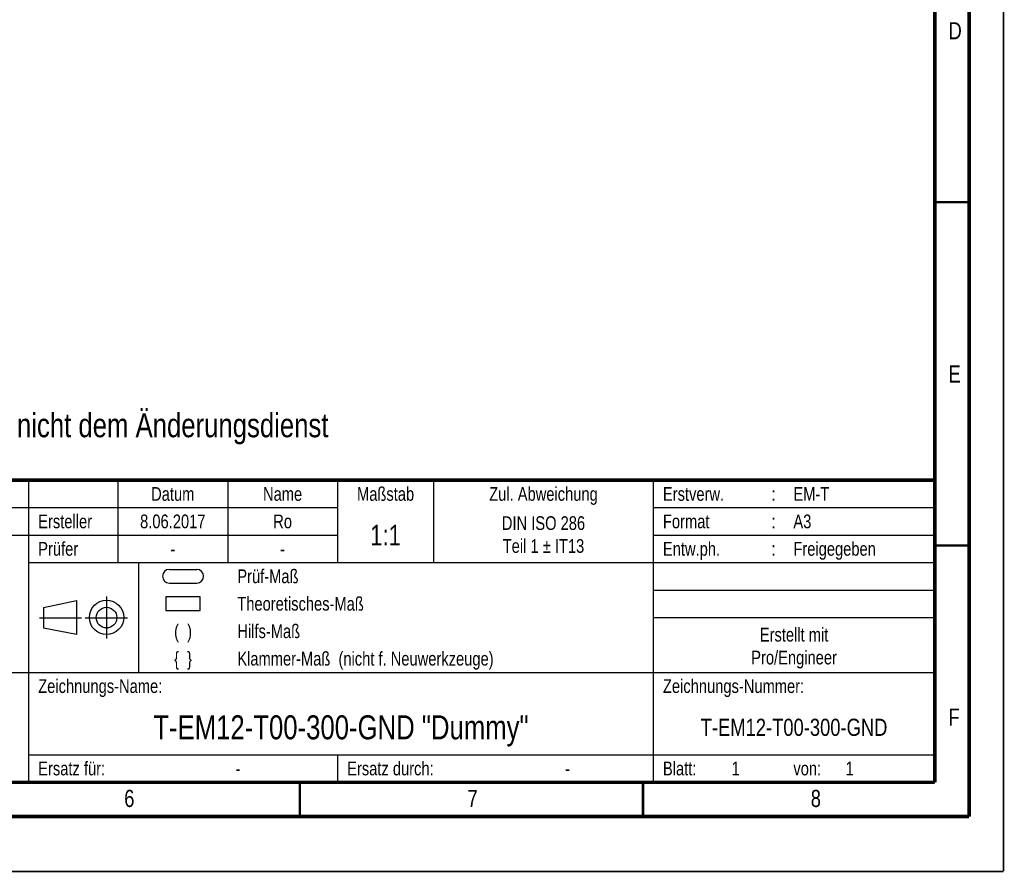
# Model space of a CAD drawing. Extents: x 0 to 420, y 0 to 297.
# Tile 10 of 28: x 277 to 420, y 0 to 124. Entities that reach past the tile are written whole.
import ezdxf

# ---------------------------------------------------------------- set-up
doc = ezdxf.new("R2010")
doc.units = 0
doc.header["$LTSCALE"] = 23.1
for name, color, linetype in [('_NOTIZEN', 7, 'CONTINUOUS'), ('T-EM12-T00-300-GND_DXF_FORMAT', 7, 'CONTINUOUS'), ('T-EM12-T00-300-GND_DXF_TEXT', 7, 'CONTINUOUS'), ('T-EM12-T00-3DXF_CONTINUOUS_LINE', 7, 'CONTINUOUS')]:
    doc.layers.add(name, color=color, linetype=linetype)
doc.styles.get("Standard").update_dxf_attribs({"font": 'txt', "width": 0.8})

# ---------------------------------------------------------------- blocks, each defined once
blk = doc.blocks.new('PROJEKTIONSMETHODE_BL0', base_point=(286, 37))
at = {"layer": 'T-EM12-T00-3DXF_CONTINUOUS_LINE', "color": 5, "linetype": 'CONTINUOUS'}
for p, q in [((280.15, 38.46), (284.98, 39.46)), ((284.98, 39.46), (284.98, 34.5)), ((280.15, 38.46), (280.15, 35.45)), ((284.98, 34.5), (280.15, 35.45))]:
    blk.add_line(p, q, dxfattribs=at)
at = {"layer": 'T-EM12-T00-3DXF_CONTINUOUS_LINE', "color": 9, "linetype": 'CONTINUOUS'}
for p, q in [((289.34, 40.05), (289.34, 33.95)), ((279.61, 36.95), (285.7, 36.95)), ((286.25, 36.95), (292.39, 36.95))]:
    blk.add_line(p, q, dxfattribs=at)
at = {"layer": 'T-EM12-T00-3DXF_CONTINUOUS_LINE', "color": 5, "linetype": 'CONTINUOUS'}
for centre, radius in [((289.35, 37.01), 2.5), ((289.35, 36.98), 1.5)]:
    blk.add_circle(centre, radius, dxfattribs=at)
blk = doc.blocks.new('PRUEF_BEMASSUNG_BL1', base_point=(300.5, 43))
at = {"layer": 'T-EM12-T00-3DXF_CONTINUOUS_LINE', "color": 7, "linetype": 'CONTINUOUS'}
for p, q in [((298.5, 44), (302.5, 44)), ((298.5, 42), (302.5, 42))]:
    blk.add_line(p, q, dxfattribs=at)
for centre, start, end in [((298.5, 43), 90, 270), ((302.5, 43), 270, 90)]:
    blk.add_arc(centre, 1, start, end, dxfattribs=at)
blk = doc.blocks.new('THEORETISCHE_BEMASSUNG_BL2', base_point=(300.5, 39))
at = {"layer": 'T-EM12-T00-3DXF_CONTINUOUS_LINE', "color": 7, "linetype": 'CONTINUOUS'}
for p, q in [((298, 40), (298, 38)), ((303, 40), (298, 40)), ((303, 38), (303, 40)), ((298, 38), (303, 38))]:
    blk.add_line(p, q, dxfattribs=at)

msp = doc.modelspace()

# ---------------------------------------------------------------- linework, layer by layer
at = {"layer": 'T-EM12-T00-300-GND_DXF_FORMAT', "color": 2, "linetype": 'CONTINUOUS'}
for p, q in [((225, 57), (410, 57)), ((278, 57), (278, 13)), ((291, 57), (291, 45)), ((307, 57), (307, 45)), ((323, 57), (323, 45)), ((337, 57), (337, 45)), ((369, 57), (369, 13)), ((410, 57), (410, 13)), ((225, 53), (323, 53)), ((369, 53), (410, 53)), ((225, 49), (323, 49)), ((369, 49), (410, 49)), ((278, 45), (410, 45)), ((294, 45), (294, 29)), ((369, 41), (410, 41)), ((369, 37), (410, 37)), ((225, 29), (410, 29)), ((278, 17), (410, 17)), ((323, 17), (323, 13)), ((225, 13), (410, 13))]:
    msp.add_line(p, q, dxfattribs=at)
at = {"layer": 'T-EM12-T00-300-GND_DXF_FORMAT', "color": 9, "linetype": 'CONTINUOUS', "const_width": 0.25}
for points in [[(420, 0), (420, 297)], [(0, 0), (420, 0)]]:
    msp.add_lwpolyline(points, dxfattribs=at)
at = {"layer": 'T-EM12-T00-300-GND_DXF_FORMAT', "color": 7, "linetype": 'CONTINUOUS'}
for points, const_width in [([(415, 8), (415, 292)], 0.5), ([(410, 13), (410, 287)], 0.5), ([(410, 97.5), (415, 97.5)], 0.35), ([(225, 57), (410, 57)], 0.5), ([(410, 47.5), (415, 47.5)], 0.35), ([(20, 13), (410, 13)], 0.5), ([(317.5, 8), (317.5, 13)], 0.35), ([(367.5, 8), (367.5, 13)], 0.35), ([(15, 8), (415, 8)], 0.5)]:
    msp.add_lwpolyline(points, dxfattribs=dict(at, const_width=const_width))

# ---------------------------------------------------------------- block references
at = {"layer": 'T-EM12-T00-3DXF_CONTINUOUS_LINE', "color": 2, "linetype": 'CONTINUOUS'}
for name, p in [('PRUEF_BEMASSUNG_BL1', (300.5, 43)), ('PROJEKTIONSMETHODE_BL0', (286, 37)), ('THEORETISCHE_BEMASSUNG_BL2', (300.5, 39))]:
    msp.add_blockref(name, p, dxfattribs=at)

# ---------------------------------------------------------------- texts
at = {"layer": '_NOTIZEN', "color": 5, "linetype": 'CONTINUOUS'}
for s, insert, char_height, width, attachment_point in [('Prüf-Maß', (308.4, 44), 2, 17.571429, 1), ('Theoretisches-Maß', (308.4, 40), 2, 36.285714, 1), ('(  )', (300.5, 36), 2, 7.285714, 2), ('Hilfs-Maß', (308.4, 36), 2, 18.714286, 1), ('Erstellt mit\\PPro/Engineer', (389.5, 35.5), 2, 25.071429, 2), ('\\{  \\}', (300.5, 32), 2, 8.142857, 2), ('Klammer-Maß  (nicht f. Neuwerkzeuge)', (308.4, 32), 2, 76.571429, 1), ('Zeichnungs-Name:', (279.4, 28), 2, 33.5, 1), ('Zeichnungs-Nummer:', (370.4, 28), 2, 38.214286, 1), ('T-EM12-T00-300-GND "Dummy"', (323.5, 22.75), 3.5, 105, 2), ('T-EM12-T00-300-GND', (389.5, 22.25), 2.5, 52.589286, 2), ('Ersatz für:', (279.4, 16), 2, 21.428571, 1), ('Ersatz durch:', (324.4, 16), 2, 25.928571, 1), ('Blatt:', (370.4, 16), 2, 10.5, 1), ('1', (380.4, 16), 2, 1.714286, 1), (' 1', (396.4, 16), 2, 4.071429, 1), ('-', (308.5, 16), 2, 2.142857, 2), ('-', (356.5, 16), 2, 2.142857, 2), ('von:', (389.4, 16), 2, 7.5, 1)]:
    msp.add_mtext(s, dxfattribs=dict(at, insert=insert, char_height=char_height, width=width, attachment_point=attachment_point))
at = {"layer": 'T-EM12-T00-300-GND_DXF_FORMAT', "color": 5, "linetype": 'CONTINUOUS'}
for s, insert, char_height, width, attachment_point in [('D', (412, 123.7288), 2.5, 3.392857, 1), ('E', (412, 73.7288), 2.5, 2.678571, 1), ('Datum', (299, 56), 2, 11.5, 2), ('Name', (315, 56), 2, 9.428571, 2), ('Maßstab', (330, 56), 2, 15.428571, 2), ('Zul. Abweichung', (353, 56), 2, 32, 2), ('Erstverw.', (370.4, 56), 2, 18.857143, 1), ('EM-T', (389.4, 56), 2, 9.428571, 1), (':', (386.5, 56), 2, 1.071429, 2), ('Ersteller', (279.4, 52), 2, 17.142857, 1), ('8.06.2017', (299, 52), 2, 19.285714, 2), ('Ro', (315, 52), 2, 4.5, 2), ('DIN ISO 286\\PTeil 1 \\Fgdt;{\\Fgdt;`}\\Ftxt; IT13', (353, 51.75), 2, 28.678571, 2), ('Format', (370.4, 52), 2, 12.857143, 1), ('A3', (389.4, 52), 2, 4.714286, 1), ('1:1', (330, 50.5), 3, 6.75, 2), (':', (386.5, 52), 2, 1.071429, 2), ('Prüfer', (279.4, 48), 2, 12.214286, 1), ('Entw.ph.', (370.4, 48), 2, 16.714286, 1), (':', (386.5, 48), 2, 1.071429, 2), ('Freigegeben', (389.4, 48), 2, 22.785714, 1), ('-', (299, 48), 2, 2.142857, 2), ('-', (315, 48), 2, 2.142857, 2), ('F', (412, 23.7288), 2.5, 2.678571, 1), ('6', (291.9276, 11.8879), 2.5, 2.946429, 1), ('7', (341.9276, 11.8879), 2.5, 2.946429, 1), ('8', (391.9276, 11.8879), 2.5, 2.946429, 1)]:
    msp.add_mtext(s, dxfattribs=dict(at, insert=insert, char_height=char_height, width=width, attachment_point=attachment_point))
at = {"layer": 'T-EM12-T00-300-GND_DXF_TEXT', "color": 5, "linetype": 'CONTINUOUS', "insert": (225.5156, 66.7584), "char_height": 3.5, "width": 199.5, "attachment_point": 1}
msp.add_mtext('Achtung: Zeichnung unterliegt nicht dem Änderungsdienst', dxfattribs=at)

doc.saveas('drawing.dxf')
